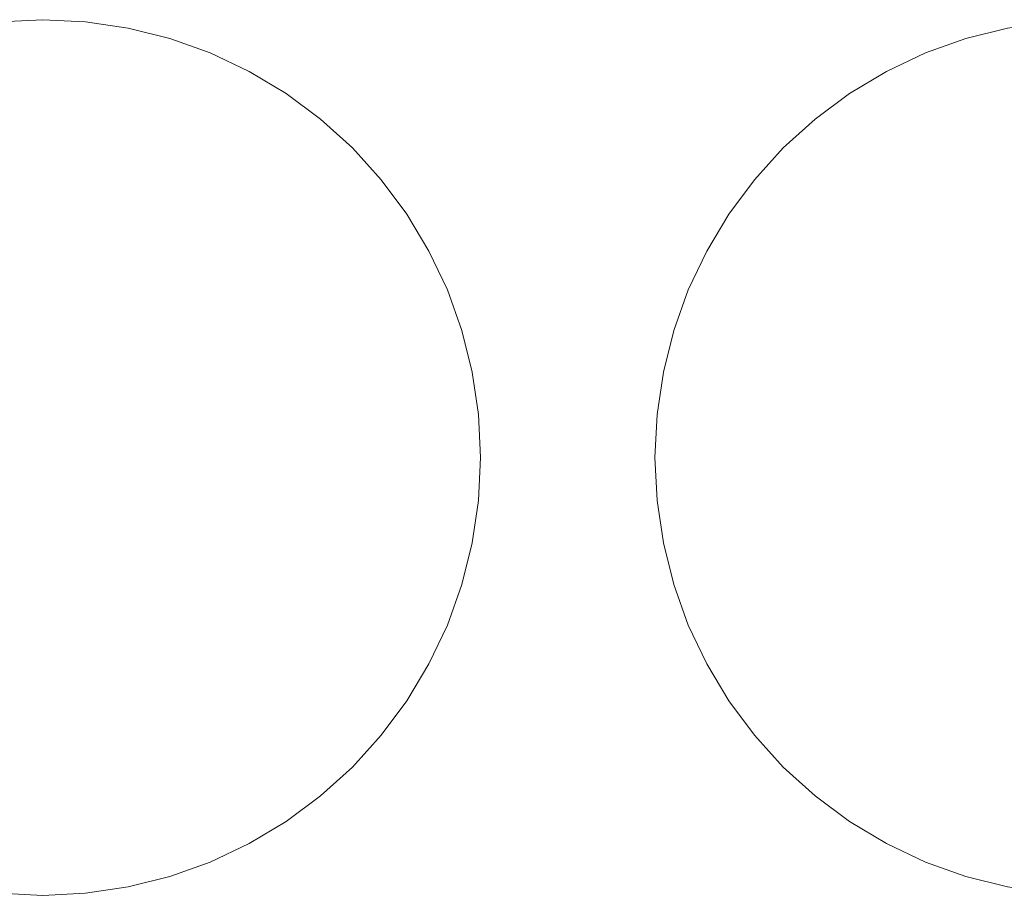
# Model space of a CAD drawing. Header units: millimetres. Extents: x -143 to 143, y -39 to 39.
# Tile 30 of 38: x 88 to 109, y -19 to -1. Entities that reach past the tile are written whole.
import ezdxf

# ---------------------------------------------------------------- set-up
doc = ezdxf.new("R2010")
doc.units = ezdxf.units.MM
doc.header["$LTSCALE"] = 5.08
doc.layers.add('None', color=7, linetype='Continuous', lineweight=5, true_color=0x000000)

# ---------------------------------------------------------------- blocks, each defined once
blk = doc.blocks.new('Group-1')
at = {"layer": 'None', "color": 18, "linetype": 'Continuous', "lineweight": 5}
for points, invisible_edges in [([(-37628.426, 11129.312, -204.914), (-37626.715, 11137.911, -204.914), (-37618.615, 11141.267, -204.914), (-37628.426, 11129.312, -204.914)], 15), ([(-37616.827, 11123.112, -204.914), (-37628.426, 11129.312, -204.914), (-37618.615, 11141.267, -204.914), (-37616.827, 11123.112, -204.914)], 15), ([(-37628.426, 11129.312, -201.739), (-37626.715, 11137.911, -201.739), (-37618.615, 11141.267, -201.739), (-37628.426, 11129.312, -201.739)], 15), ([(-37616.827, 11123.112, -201.739), (-37628.426, 11129.312, -201.739), (-37618.615, 11141.267, -201.739), (-37616.827, 11123.112, -201.739)], 15), ([(-37626.715, 11137.911, -204.914), (-37622.226, 11140.911, -204.914), (-37618.615, 11141.267, -204.914), (-37626.715, 11137.911, -204.914)], 15), ([(-37626.715, 11137.911, -201.739), (-37622.226, 11140.911, -201.739), (-37618.615, 11141.267, -201.739), (-37626.715, 11137.911, -201.739)], 15), ([(-37622.226, 11140.911, -204.914), (-37620.438, 11141.267, -204.914), (-37618.615, 11141.267, -204.914), (-37622.226, 11140.911, -204.914)], 15), ([(-37622.226, 11140.911, -201.739), (-37620.438, 11141.267, -201.739), (-37618.615, 11141.267, -201.739), (-37622.226, 11140.911, -201.739)], 15), ([(-37620.438, 11141.267, -204.914), (-37619.527, 11141.311, -204.914), (-37618.615, 11141.267, -204.914), (-37620.438, 11141.267, -204.914)], 12), ([(-37620.438, 11141.267, -201.739), (-37619.527, 11141.311, -201.739), (-37618.615, 11141.267, -201.739), (-37620.438, 11141.267, -201.739)], 12), ([(-37618.615, 11141.267, -204.914), (-37617.712, 11141.133, -204.914), (-37616.827, 11140.911, -204.914), (-37618.615, 11141.267, -204.914)], 12), ([(-37618.615, 11141.267, -204.914), (-37616.827, 11140.911, -204.914), (-37614.36, 11139.744, -204.914), (-37618.615, 11141.267, -204.914)], 15), ([(-37618.615, 11141.267, -204.914), (-37614.36, 11139.744, -204.914), (-37612.338, 11137.911, -204.914), (-37618.615, 11141.267, -204.914)], 15), ([(-37618.615, 11141.267, -204.914), (-37612.338, 11137.911, -204.914), (-37610.271, 11132.923, -204.914), (-37618.615, 11141.267, -204.914)], 15), ([(-37616.827, 11123.112, -204.914), (-37618.615, 11141.267, -204.914), (-37610.271, 11132.923, -204.914), (-37616.827, 11123.112, -204.914)], 15), ([(-37618.615, 11141.267, -201.739), (-37617.712, 11141.133, -201.739), (-37616.827, 11140.911, -201.739), (-37618.615, 11141.267, -201.739)], 12), ([(-37618.615, 11141.267, -201.739), (-37616.827, 11140.911, -201.739), (-37614.36, 11139.744, -201.739), (-37618.615, 11141.267, -201.739)], 15), ([(-37618.615, 11141.267, -201.739), (-37614.36, 11139.744, -201.739), (-37612.338, 11137.911, -201.739), (-37618.615, 11141.267, -201.739)], 15), ([(-37618.615, 11141.267, -201.739), (-37612.338, 11137.911, -201.739), (-37610.271, 11132.923, -201.739), (-37618.615, 11141.267, -201.739)], 15), ([(-37616.827, 11123.112, -201.739), (-37618.615, 11141.267, -201.739), (-37610.271, 11132.923, -201.739), (-37616.827, 11123.112, -201.739)], 15), ([(-37606.126, 11129.312, -204.914), (-37604.415, 11137.911, -204.914), (-37596.315, 11141.267, -204.914), (-37606.126, 11129.312, -204.914)], 15), ([(-37594.527, 11123.112, -204.914), (-37606.126, 11129.312, -204.914), (-37596.315, 11141.267, -204.914), (-37594.527, 11123.112, -204.914)], 15), ([(-37606.126, 11129.312, -201.739), (-37604.415, 11137.911, -201.739), (-37596.315, 11141.267, -201.739), (-37606.126, 11129.312, -201.739)], 15), ([(-37594.527, 11123.112, -201.739), (-37606.126, 11129.312, -201.739), (-37596.315, 11141.267, -201.739), (-37594.527, 11123.112, -201.739)], 15), ([(-37604.415, 11137.911, -204.914), (-37599.926, 11140.911, -204.914), (-37596.315, 11141.267, -204.914), (-37604.415, 11137.911, -204.914)], 15), ([(-37604.415, 11137.911, -201.739), (-37599.926, 11140.911, -201.739), (-37596.315, 11141.267, -201.739), (-37604.415, 11137.911, -201.739)], 15), ([(-37599.926, 11140.911, -204.914), (-37599.041, 11141.133, -204.914), (-37598.138, 11141.267, -204.914), (-37599.926, 11140.911, -204.914)], 12), ([(-37599.926, 11140.911, -204.914), (-37598.138, 11141.267, -204.914), (-37596.315, 11141.267, -204.914), (-37599.926, 11140.911, -204.914)], 15), ([(-37599.926, 11140.911, -201.739), (-37599.041, 11141.133, -201.739), (-37598.138, 11141.267, -201.739), (-37599.926, 11140.911, -201.739)], 12), ([(-37599.926, 11140.911, -201.739), (-37598.138, 11141.267, -201.739), (-37596.315, 11141.267, -201.739), (-37599.926, 11140.911, -201.739)], 15), ([(-37616.827, 11140.911, -204.914), (-37615.968, 11140.604, -204.914), (-37615.143, 11140.213, -204.914), (-37616.827, 11140.911, -204.914)], 12), ([(-37616.827, 11140.911, -204.914), (-37615.143, 11140.213, -204.914), (-37614.36, 11139.744, -204.914), (-37616.827, 11140.911, -204.914)], 13), ([(-37616.827, 11140.911, -201.739), (-37615.968, 11140.604, -201.739), (-37615.143, 11140.213, -201.739), (-37616.827, 11140.911, -201.739)], 12), ([(-37616.827, 11140.911, -201.739), (-37615.143, 11140.213, -201.739), (-37614.36, 11139.744, -201.739), (-37616.827, 11140.911, -201.739)], 13), ([(-37604.415, 11137.911, -204.914), (-37602.393, 11139.744, -204.914), (-37599.926, 11140.911, -204.914), (-37604.415, 11137.911, -204.914)], 15), ([(-37604.415, 11137.911, -201.739), (-37602.393, 11139.744, -201.739), (-37599.926, 11140.911, -201.739), (-37604.415, 11137.911, -201.739)], 15), ([(-37602.393, 11139.744, -204.914), (-37601.61, 11140.213, -204.914), (-37599.926, 11140.911, -204.914), (-37602.393, 11139.744, -204.914)], 14), ([(-37602.393, 11139.744, -201.739), (-37601.61, 11140.213, -201.739), (-37599.926, 11140.911, -201.739), (-37602.393, 11139.744, -201.739)], 14), ([(-37601.61, 11140.213, -204.914), (-37600.785, 11140.604, -204.914), (-37599.926, 11140.911, -204.914), (-37601.61, 11140.213, -204.914)], 12), ([(-37601.61, 11140.213, -201.739), (-37600.785, 11140.604, -201.739), (-37599.926, 11140.911, -201.739), (-37601.61, 11140.213, -201.739)], 12), ([(-37614.36, 11139.744, -204.914), (-37613.627, 11139.2, -204.914), (-37612.95, 11138.588, -204.914), (-37614.36, 11139.744, -204.914)], 12), ([(-37614.36, 11139.744, -204.914), (-37612.95, 11138.588, -204.914), (-37612.338, 11137.911, -204.914), (-37614.36, 11139.744, -204.914)], 13), ([(-37614.36, 11139.744, -201.739), (-37613.627, 11139.2, -201.739), (-37612.95, 11138.588, -201.739), (-37614.36, 11139.744, -201.739)], 12), ([(-37614.36, 11139.744, -201.739), (-37612.95, 11138.588, -201.739), (-37612.338, 11137.911, -201.739), (-37614.36, 11139.744, -201.739)], 13), ([(-37604.415, 11137.911, -204.914), (-37603.803, 11138.588, -204.914), (-37602.393, 11139.744, -204.914), (-37604.415, 11137.911, -204.914)], 14), ([(-37604.415, 11137.911, -201.739), (-37603.803, 11138.588, -201.739), (-37602.393, 11139.744, -201.739), (-37604.415, 11137.911, -201.739)], 14), ([(-37603.803, 11138.588, -204.914), (-37603.126, 11139.2, -204.914), (-37602.393, 11139.744, -204.914), (-37603.803, 11138.588, -204.914)], 12), ([(-37603.803, 11138.588, -201.739), (-37603.126, 11139.2, -201.739), (-37602.393, 11139.744, -201.739), (-37603.803, 11138.588, -201.739)], 12), ([(-37612.338, 11137.911, -204.914), (-37611.794, 11137.178, -204.914), (-37611.325, 11136.395, -204.914), (-37612.338, 11137.911, -204.914)], 12), ([(-37612.338, 11137.911, -204.914), (-37611.325, 11136.395, -204.914), (-37610.627, 11134.711, -204.914), (-37612.338, 11137.911, -204.914)], 15), ([(-37612.338, 11137.911, -204.914), (-37610.627, 11134.711, -204.914), (-37610.271, 11132.923, -204.914), (-37612.338, 11137.911, -204.914)], 15), ([(-37612.338, 11137.911, -201.739), (-37611.794, 11137.178, -201.739), (-37611.325, 11136.395, -201.739), (-37612.338, 11137.911, -201.739)], 12), ([(-37612.338, 11137.911, -201.739), (-37611.325, 11136.395, -201.739), (-37610.627, 11134.711, -201.739), (-37612.338, 11137.911, -201.739)], 15), ([(-37612.338, 11137.911, -201.739), (-37610.627, 11134.711, -201.739), (-37610.271, 11132.923, -201.739), (-37612.338, 11137.911, -201.739)], 15), ([(-37606.482, 11132.923, -204.914), (-37606.126, 11134.711, -204.914), (-37604.415, 11137.911, -204.914), (-37606.482, 11132.923, -204.914)], 15), ([(-37606.126, 11129.312, -204.914), (-37606.482, 11132.923, -204.914), (-37604.415, 11137.911, -204.914), (-37606.126, 11129.312, -204.914)], 15), ([(-37606.482, 11132.923, -201.739), (-37606.126, 11134.711, -201.739), (-37604.415, 11137.911, -201.739), (-37606.482, 11132.923, -201.739)], 15), ([(-37606.126, 11129.312, -201.739), (-37606.482, 11132.923, -201.739), (-37604.415, 11137.911, -201.739), (-37606.126, 11129.312, -201.739)], 15), ([(-37606.126, 11134.711, -204.914), (-37605.428, 11136.395, -204.914), (-37604.415, 11137.911, -204.914), (-37606.126, 11134.711, -204.914)], 15), ([(-37606.126, 11134.711, -201.739), (-37605.428, 11136.395, -201.739), (-37604.415, 11137.911, -201.739), (-37606.126, 11134.711, -201.739)], 15), ([(-37605.428, 11136.395, -204.914), (-37604.959, 11137.178, -204.914), (-37604.415, 11137.911, -204.914), (-37605.428, 11136.395, -204.914)], 12), ([(-37605.428, 11136.395, -201.739), (-37604.959, 11137.178, -201.739), (-37604.415, 11137.911, -201.739), (-37605.428, 11136.395, -201.739)], 12), ([(-37611.325, 11136.395, -204.914), (-37610.934, 11135.57, -204.914), (-37610.627, 11134.711, -204.914), (-37611.325, 11136.395, -204.914)], 12), ([(-37611.325, 11136.395, -201.739), (-37610.934, 11135.57, -201.739), (-37610.627, 11134.711, -201.739), (-37611.325, 11136.395, -201.739)], 12), ([(-37606.126, 11134.711, -204.914), (-37605.819, 11135.57, -204.914), (-37605.428, 11136.395, -204.914), (-37606.126, 11134.711, -204.914)], 12), ([(-37606.126, 11134.711, -201.739), (-37605.819, 11135.57, -201.739), (-37605.428, 11136.395, -201.739), (-37606.126, 11134.711, -201.739)], 12), ([(-37610.627, 11134.711, -204.914), (-37610.405, 11133.826, -204.914), (-37610.271, 11132.923, -204.914), (-37610.627, 11134.711, -204.914)], 12), ([(-37610.627, 11134.711, -201.739), (-37610.405, 11133.826, -201.739), (-37610.271, 11132.923, -201.739), (-37610.627, 11134.711, -201.739)], 12), ([(-37606.482, 11132.923, -204.914), (-37606.348, 11133.826, -204.914), (-37606.126, 11134.711, -204.914), (-37606.482, 11132.923, -204.914)], 12), ([(-37606.482, 11132.923, -201.739), (-37606.348, 11133.826, -201.739), (-37606.126, 11134.711, -201.739), (-37606.482, 11132.923, -201.739)], 12), ([(-37610.271, 11132.923, -204.914), (-37612.338, 11126.112, -204.914), (-37616.827, 11123.112, -204.914), (-37610.271, 11132.923, -204.914)], 15), ([(-37610.271, 11132.923, -201.739), (-37612.338, 11126.112, -201.739), (-37616.827, 11123.112, -201.739), (-37610.271, 11132.923, -201.739)], 15), ([(-37610.271, 11132.923, -204.914), (-37610.627, 11129.312, -204.914), (-37612.338, 11126.112, -204.914), (-37610.271, 11132.923, -204.914)], 15), ([(-37610.271, 11132.923, -201.739), (-37610.627, 11129.312, -201.739), (-37612.338, 11126.112, -201.739), (-37610.271, 11132.923, -201.739)], 15), ([(-37610.271, 11132.923, -204.914), (-37610.271, 11131.1, -204.914), (-37610.627, 11129.312, -204.914), (-37610.271, 11132.923, -204.914)], 15), ([(-37610.271, 11132.923, -201.739), (-37610.271, 11131.1, -201.739), (-37610.627, 11129.312, -201.739), (-37610.271, 11132.923, -201.739)], 15), ([(-37610.271, 11132.923, -204.914), (-37610.227, 11132.011, -204.914), (-37610.271, 11131.1, -204.914), (-37610.271, 11132.923, -204.914)], 12), ([(-37610.271, 11132.923, -201.739), (-37610.227, 11132.011, -201.739), (-37610.271, 11131.1, -201.739), (-37610.271, 11132.923, -201.739)], 12), ([(-37606.482, 11131.1, -204.914), (-37606.527, 11132.011, -204.914), (-37606.482, 11132.923, -204.914), (-37606.482, 11131.1, -204.914)], 12), ([(-37606.482, 11131.1, -201.739), (-37606.527, 11132.011, -201.739), (-37606.482, 11132.923, -201.739), (-37606.482, 11131.1, -201.739)], 12), ([(-37606.126, 11129.312, -204.914), (-37606.482, 11131.1, -204.914), (-37606.482, 11132.923, -204.914), (-37606.126, 11129.312, -204.914)], 15), ([(-37606.126, 11129.312, -201.739), (-37606.482, 11131.1, -201.739), (-37606.482, 11132.923, -201.739), (-37606.126, 11129.312, -201.739)], 15), ([(-37610.271, 11131.1, -204.914), (-37610.405, 11130.197, -204.914), (-37610.627, 11129.312, -204.914), (-37610.271, 11131.1, -204.914)], 12), ([(-37610.271, 11131.1, -201.739), (-37610.405, 11130.197, -201.739), (-37610.627, 11129.312, -201.739), (-37610.271, 11131.1, -201.739)], 12), ([(-37606.126, 11129.312, -204.914), (-37606.348, 11130.197, -204.914), (-37606.482, 11131.1, -204.914), (-37606.126, 11129.312, -204.914)], 12), ([(-37606.126, 11129.312, -201.739), (-37606.348, 11130.197, -201.739), (-37606.482, 11131.1, -201.739), (-37606.126, 11129.312, -201.739)], 12), ([(-37616.827, 11123.112, -204.914), (-37624.693, 11124.279, -204.914), (-37628.426, 11129.312, -204.914), (-37616.827, 11123.112, -204.914)], 15), ([(-37616.827, 11123.112, -201.739), (-37624.693, 11124.279, -201.739), (-37628.426, 11129.312, -201.739), (-37616.827, 11123.112, -201.739)], 15), ([(-37610.627, 11129.312, -204.914), (-37611.325, 11127.627, -204.914), (-37612.338, 11126.112, -204.914), (-37610.627, 11129.312, -204.914)], 15), ([(-37610.627, 11129.312, -201.739), (-37611.325, 11127.627, -201.739), (-37612.338, 11126.112, -201.739), (-37610.627, 11129.312, -201.739)], 15), ([(-37610.627, 11129.312, -204.914), (-37610.934, 11128.452, -204.914), (-37611.325, 11127.627, -204.914), (-37610.627, 11129.312, -204.914)], 12), ([(-37610.627, 11129.312, -201.739), (-37610.934, 11128.452, -201.739), (-37611.325, 11127.627, -201.739), (-37610.627, 11129.312, -201.739)], 12), ([(-37605.428, 11127.627, -204.914), (-37605.819, 11128.452, -204.914), (-37606.126, 11129.312, -204.914), (-37605.428, 11127.627, -204.914)], 12), ([(-37604.415, 11126.112, -204.914), (-37605.428, 11127.627, -204.914), (-37606.126, 11129.312, -204.914), (-37604.415, 11126.112, -204.914)], 15), ([(-37602.393, 11124.279, -204.914), (-37604.415, 11126.112, -204.914), (-37606.126, 11129.312, -204.914), (-37602.393, 11124.279, -204.914)], 15), ([(-37594.527, 11123.112, -204.914), (-37602.393, 11124.279, -204.914), (-37606.126, 11129.312, -204.914), (-37594.527, 11123.112, -204.914)], 15), ([(-37605.428, 11127.627, -201.739), (-37605.819, 11128.452, -201.739), (-37606.126, 11129.312, -201.739), (-37605.428, 11127.627, -201.739)], 12), ([(-37604.415, 11126.112, -201.739), (-37605.428, 11127.627, -201.739), (-37606.126, 11129.312, -201.739), (-37604.415, 11126.112, -201.739)], 15), ([(-37602.393, 11124.279, -201.739), (-37604.415, 11126.112, -201.739), (-37606.126, 11129.312, -201.739), (-37602.393, 11124.279, -201.739)], 15), ([(-37594.527, 11123.112, -201.739), (-37602.393, 11124.279, -201.739), (-37606.126, 11129.312, -201.739), (-37594.527, 11123.112, -201.739)], 15), ([(-37611.325, 11127.627, -204.914), (-37611.794, 11126.845, -204.914), (-37612.338, 11126.112, -204.914), (-37611.325, 11127.627, -204.914)], 12), ([(-37611.325, 11127.627, -201.739), (-37611.794, 11126.845, -201.739), (-37612.338, 11126.112, -201.739), (-37611.325, 11127.627, -201.739)], 12), ([(-37604.415, 11126.112, -204.914), (-37604.959, 11126.845, -204.914), (-37605.428, 11127.627, -204.914), (-37604.415, 11126.112, -204.914)], 12), ([(-37604.415, 11126.112, -201.739), (-37604.959, 11126.845, -201.739), (-37605.428, 11127.627, -201.739), (-37604.415, 11126.112, -201.739)], 12), ([(-37612.338, 11126.112, -204.914), (-37614.36, 11124.279, -204.914), (-37616.827, 11123.112, -204.914), (-37612.338, 11126.112, -204.914)], 15), ([(-37612.338, 11126.112, -201.739), (-37614.36, 11124.279, -201.739), (-37616.827, 11123.112, -201.739), (-37612.338, 11126.112, -201.739)], 15), ([(-37612.338, 11126.112, -204.914), (-37612.95, 11125.435, -204.914), (-37614.36, 11124.279, -204.914), (-37612.338, 11126.112, -204.914)], 14), ([(-37612.338, 11126.112, -201.739), (-37612.95, 11125.435, -201.739), (-37614.36, 11124.279, -201.739), (-37612.338, 11126.112, -201.739)], 14), ([(-37602.393, 11124.279, -204.914), (-37603.803, 11125.435, -204.914), (-37604.415, 11126.112, -204.914), (-37602.393, 11124.279, -204.914)], 13), ([(-37602.393, 11124.279, -201.739), (-37603.803, 11125.435, -201.739), (-37604.415, 11126.112, -201.739), (-37602.393, 11124.279, -201.739)], 13), ([(-37612.95, 11125.435, -204.914), (-37613.627, 11124.822, -204.914), (-37614.36, 11124.279, -204.914), (-37612.95, 11125.435, -204.914)], 12), ([(-37612.95, 11125.435, -201.739), (-37613.627, 11124.822, -201.739), (-37614.36, 11124.279, -201.739), (-37612.95, 11125.435, -201.739)], 12), ([(-37602.393, 11124.279, -204.914), (-37603.126, 11124.822, -204.914), (-37603.803, 11125.435, -204.914), (-37602.393, 11124.279, -204.914)], 12), ([(-37602.393, 11124.279, -201.739), (-37603.126, 11124.822, -201.739), (-37603.803, 11125.435, -201.739), (-37602.393, 11124.279, -201.739)], 12), ([(-37616.827, 11123.112, -204.914), (-37620.438, 11122.756, -204.914), (-37624.693, 11124.279, -204.914), (-37616.827, 11123.112, -204.914)], 15), ([(-37616.827, 11123.112, -201.739), (-37620.438, 11122.756, -201.739), (-37624.693, 11124.279, -201.739), (-37616.827, 11123.112, -201.739)], 15), ([(-37614.36, 11124.279, -204.914), (-37615.143, 11123.81, -204.914), (-37616.827, 11123.112, -204.914), (-37614.36, 11124.279, -204.914)], 14), ([(-37614.36, 11124.279, -201.739), (-37615.143, 11123.81, -201.739), (-37616.827, 11123.112, -201.739), (-37614.36, 11124.279, -201.739)], 14), ([(-37599.926, 11123.112, -204.914), (-37601.61, 11123.81, -204.914), (-37602.393, 11124.279, -204.914), (-37599.926, 11123.112, -204.914)], 13), ([(-37598.138, 11122.756, -204.914), (-37599.926, 11123.112, -204.914), (-37602.393, 11124.279, -204.914), (-37598.138, 11122.756, -204.914)], 15), ([(-37594.527, 11123.112, -204.914), (-37598.138, 11122.756, -204.914), (-37602.393, 11124.279, -204.914), (-37594.527, 11123.112, -204.914)], 15), ([(-37599.926, 11123.112, -201.739), (-37601.61, 11123.81, -201.739), (-37602.393, 11124.279, -201.739), (-37599.926, 11123.112, -201.739)], 13), ([(-37598.138, 11122.756, -201.739), (-37599.926, 11123.112, -201.739), (-37602.393, 11124.279, -201.739), (-37598.138, 11122.756, -201.739)], 15), ([(-37594.527, 11123.112, -201.739), (-37598.138, 11122.756, -201.739), (-37602.393, 11124.279, -201.739), (-37594.527, 11123.112, -201.739)], 15), ([(-37615.143, 11123.81, -204.914), (-37615.968, 11123.419, -204.914), (-37616.827, 11123.112, -204.914), (-37615.143, 11123.81, -204.914)], 12), ([(-37615.143, 11123.81, -201.739), (-37615.968, 11123.419, -201.739), (-37616.827, 11123.112, -201.739), (-37615.143, 11123.81, -201.739)], 12), ([(-37599.926, 11123.112, -204.914), (-37600.785, 11123.419, -204.914), (-37601.61, 11123.81, -204.914), (-37599.926, 11123.112, -204.914)], 12), ([(-37599.926, 11123.112, -201.739), (-37600.785, 11123.419, -201.739), (-37601.61, 11123.81, -201.739), (-37599.926, 11123.112, -201.739)], 12), ([(-37616.827, 11123.112, -204.914), (-37618.615, 11122.756, -204.914), (-37620.438, 11122.756, -204.914), (-37616.827, 11123.112, -204.914)], 15), ([(-37616.827, 11123.112, -201.739), (-37618.615, 11122.756, -201.739), (-37620.438, 11122.756, -201.739), (-37616.827, 11123.112, -201.739)], 15), ([(-37616.827, 11123.112, -204.914), (-37617.712, 11122.89, -204.914), (-37618.615, 11122.756, -204.914), (-37616.827, 11123.112, -204.914)], 12), ([(-37616.827, 11123.112, -201.739), (-37617.712, 11122.89, -201.739), (-37618.615, 11122.756, -201.739), (-37616.827, 11123.112, -201.739)], 12), ([(-37598.138, 11122.756, -204.914), (-37599.041, 11122.89, -204.914), (-37599.926, 11123.112, -204.914), (-37598.138, 11122.756, -204.914)], 12), ([(-37598.138, 11122.756, -201.739), (-37599.041, 11122.89, -201.739), (-37599.926, 11123.112, -201.739), (-37598.138, 11122.756, -201.739)], 12), ([(-37618.615, 11122.756, -204.914), (-37619.527, 11122.711, -204.914), (-37620.438, 11122.756, -204.914), (-37618.615, 11122.756, -204.914)], 12), ([(-37618.615, 11122.756, -201.739), (-37619.527, 11122.711, -201.739), (-37620.438, 11122.756, -201.739), (-37618.615, 11122.756, -201.739)], 12)]:
    blk.add_3dface(points, dxfattribs=dict(at, invisible_edges=invisible_edges))
for points in [[(-37619.527, 11141.311, -201.739), (-37619.527, 11141.311, -204.914), (-37620.438, 11141.267, -204.914), (-37620.438, 11141.267, -201.739)], [(-37618.615, 11141.267, -201.739), (-37618.615, 11141.267, -204.914), (-37619.527, 11141.311, -204.914), (-37619.527, 11141.311, -201.739)], [(-37617.712, 11141.133, -201.739), (-37617.712, 11141.133, -204.914), (-37618.615, 11141.267, -204.914), (-37618.615, 11141.267, -201.739)], [(-37616.827, 11140.911, -201.739), (-37616.827, 11140.911, -204.914), (-37617.712, 11141.133, -204.914), (-37617.712, 11141.133, -201.739)], [(-37599.041, 11141.133, -201.739), (-37599.041, 11141.133, -204.914), (-37599.926, 11140.911, -204.914), (-37599.926, 11140.911, -201.739)], [(-37615.968, 11140.604, -201.739), (-37615.968, 11140.604, -204.914), (-37616.827, 11140.911, -204.914), (-37616.827, 11140.911, -201.739)], [(-37599.926, 11140.911, -201.739), (-37599.926, 11140.911, -204.914), (-37600.785, 11140.604, -204.914), (-37600.785, 11140.604, -201.739)], [(-37615.143, 11140.213, -201.739), (-37615.143, 11140.213, -204.914), (-37615.968, 11140.604, -204.914), (-37615.968, 11140.604, -201.739)], [(-37600.785, 11140.604, -201.739), (-37600.785, 11140.604, -204.914), (-37601.61, 11140.213, -204.914), (-37601.61, 11140.213, -201.739)], [(-37614.36, 11139.744, -201.739), (-37614.36, 11139.744, -204.914), (-37615.143, 11140.213, -204.914), (-37615.143, 11140.213, -201.739)], [(-37601.61, 11140.213, -201.739), (-37601.61, 11140.213, -204.914), (-37602.393, 11139.744, -204.914), (-37602.393, 11139.744, -201.739)], [(-37613.627, 11139.2, -201.739), (-37613.627, 11139.2, -204.914), (-37614.36, 11139.744, -204.914), (-37614.36, 11139.744, -201.739)], [(-37602.393, 11139.744, -201.739), (-37602.393, 11139.744, -204.914), (-37603.126, 11139.2, -204.914), (-37603.126, 11139.2, -201.739)], [(-37612.95, 11138.588, -201.739), (-37612.95, 11138.588, -204.914), (-37613.627, 11139.2, -204.914), (-37613.627, 11139.2, -201.739)], [(-37603.126, 11139.2, -201.739), (-37603.126, 11139.2, -204.914), (-37603.803, 11138.588, -204.914), (-37603.803, 11138.588, -201.739)], [(-37612.338, 11137.911, -201.739), (-37612.338, 11137.911, -204.914), (-37612.95, 11138.588, -204.914), (-37612.95, 11138.588, -201.739)], [(-37603.803, 11138.588, -201.739), (-37603.803, 11138.588, -204.914), (-37604.415, 11137.911, -204.914), (-37604.415, 11137.911, -201.739)], [(-37611.794, 11137.178, -201.739), (-37611.794, 11137.178, -204.914), (-37612.338, 11137.911, -204.914), (-37612.338, 11137.911, -201.739)], [(-37604.415, 11137.911, -201.739), (-37604.415, 11137.911, -204.914), (-37604.959, 11137.178, -204.914), (-37604.959, 11137.178, -201.739)], [(-37611.325, 11136.395, -201.739), (-37611.325, 11136.395, -204.914), (-37611.794, 11137.178, -204.914), (-37611.794, 11137.178, -201.739)], [(-37604.959, 11137.178, -201.739), (-37604.959, 11137.178, -204.914), (-37605.428, 11136.395, -204.914), (-37605.428, 11136.395, -201.739)], [(-37610.934, 11135.57, -201.739), (-37610.934, 11135.57, -204.914), (-37611.325, 11136.395, -204.914), (-37611.325, 11136.395, -201.739)], [(-37605.428, 11136.395, -201.739), (-37605.428, 11136.395, -204.914), (-37605.819, 11135.57, -204.914), (-37605.819, 11135.57, -201.739)], [(-37610.627, 11134.711, -201.739), (-37610.627, 11134.711, -204.914), (-37610.934, 11135.57, -204.914), (-37610.934, 11135.57, -201.739)], [(-37605.819, 11135.57, -201.739), (-37605.819, 11135.57, -204.914), (-37606.126, 11134.711, -204.914), (-37606.126, 11134.711, -201.739)], [(-37610.405, 11133.826, -201.739), (-37610.405, 11133.826, -204.914), (-37610.627, 11134.711, -204.914), (-37610.627, 11134.711, -201.739)], [(-37606.126, 11134.711, -201.739), (-37606.126, 11134.711, -204.914), (-37606.348, 11133.826, -204.914), (-37606.348, 11133.826, -201.739)], [(-37610.271, 11132.923, -201.739), (-37610.271, 11132.923, -204.914), (-37610.405, 11133.826, -204.914), (-37610.405, 11133.826, -201.739)], [(-37606.348, 11133.826, -201.739), (-37606.348, 11133.826, -204.914), (-37606.482, 11132.923, -204.914), (-37606.482, 11132.923, -201.739)], [(-37610.227, 11132.011, -201.739), (-37610.227, 11132.011, -204.914), (-37610.271, 11132.923, -204.914), (-37610.271, 11132.923, -201.739)], [(-37606.482, 11132.923, -201.739), (-37606.482, 11132.923, -204.914), (-37606.527, 11132.011, -204.914), (-37606.527, 11132.011, -201.739)], [(-37610.271, 11131.1, -201.739), (-37610.271, 11131.1, -204.914), (-37610.227, 11132.011, -204.914), (-37610.227, 11132.011, -201.739)], [(-37606.527, 11132.011, -201.739), (-37606.527, 11132.011, -204.914), (-37606.482, 11131.1, -204.914), (-37606.482, 11131.1, -201.739)], [(-37610.405, 11130.197, -201.739), (-37610.405, 11130.197, -204.914), (-37610.271, 11131.1, -204.914), (-37610.271, 11131.1, -201.739)], [(-37606.482, 11131.1, -201.739), (-37606.482, 11131.1, -204.914), (-37606.348, 11130.197, -204.914), (-37606.348, 11130.197, -201.739)], [(-37610.627, 11129.312, -201.739), (-37610.627, 11129.312, -204.914), (-37610.405, 11130.197, -204.914), (-37610.405, 11130.197, -201.739)], [(-37606.348, 11130.197, -201.739), (-37606.348, 11130.197, -204.914), (-37606.126, 11129.312, -204.914), (-37606.126, 11129.312, -201.739)], [(-37610.934, 11128.452, -201.739), (-37610.934, 11128.452, -204.914), (-37610.627, 11129.312, -204.914), (-37610.627, 11129.312, -201.739)], [(-37606.126, 11129.312, -201.739), (-37606.126, 11129.312, -204.914), (-37605.819, 11128.452, -204.914), (-37605.819, 11128.452, -201.739)], [(-37611.325, 11127.627, -201.739), (-37611.325, 11127.627, -204.914), (-37610.934, 11128.452, -204.914), (-37610.934, 11128.452, -201.739)], [(-37605.819, 11128.452, -201.739), (-37605.819, 11128.452, -204.914), (-37605.428, 11127.627, -204.914), (-37605.428, 11127.627, -201.739)], [(-37611.794, 11126.845, -201.739), (-37611.794, 11126.845, -204.914), (-37611.325, 11127.627, -204.914), (-37611.325, 11127.627, -201.739)], [(-37605.428, 11127.627, -201.739), (-37605.428, 11127.627, -204.914), (-37604.959, 11126.845, -204.914), (-37604.959, 11126.845, -201.739)], [(-37612.338, 11126.112, -201.739), (-37612.338, 11126.112, -204.914), (-37611.794, 11126.845, -204.914), (-37611.794, 11126.845, -201.739)], [(-37604.959, 11126.845, -201.739), (-37604.959, 11126.845, -204.914), (-37604.415, 11126.112, -204.914), (-37604.415, 11126.112, -201.739)], [(-37612.95, 11125.435, -201.739), (-37612.95, 11125.435, -204.914), (-37612.338, 11126.112, -204.914), (-37612.338, 11126.112, -201.739)], [(-37604.415, 11126.112, -201.739), (-37604.415, 11126.112, -204.914), (-37603.803, 11125.435, -204.914), (-37603.803, 11125.435, -201.739)], [(-37613.627, 11124.822, -201.739), (-37613.627, 11124.822, -204.914), (-37612.95, 11125.435, -204.914), (-37612.95, 11125.435, -201.739)], [(-37603.803, 11125.435, -201.739), (-37603.803, 11125.435, -204.914), (-37603.126, 11124.822, -204.914), (-37603.126, 11124.822, -201.739)], [(-37614.36, 11124.279, -201.739), (-37614.36, 11124.279, -204.914), (-37613.627, 11124.822, -204.914), (-37613.627, 11124.822, -201.739)], [(-37603.126, 11124.822, -201.739), (-37603.126, 11124.822, -204.914), (-37602.393, 11124.279, -204.914), (-37602.393, 11124.279, -201.739)], [(-37615.143, 11123.81, -201.739), (-37615.143, 11123.81, -204.914), (-37614.36, 11124.279, -204.914), (-37614.36, 11124.279, -201.739)], [(-37602.393, 11124.279, -201.739), (-37602.393, 11124.279, -204.914), (-37601.61, 11123.81, -204.914), (-37601.61, 11123.81, -201.739)], [(-37615.968, 11123.419, -201.739), (-37615.968, 11123.419, -204.914), (-37615.143, 11123.81, -204.914), (-37615.143, 11123.81, -201.739)], [(-37601.61, 11123.81, -201.739), (-37601.61, 11123.81, -204.914), (-37600.785, 11123.419, -204.914), (-37600.785, 11123.419, -201.739)], [(-37616.827, 11123.112, -201.739), (-37616.827, 11123.112, -204.914), (-37615.968, 11123.419, -204.914), (-37615.968, 11123.419, -201.739)], [(-37600.785, 11123.419, -201.739), (-37600.785, 11123.419, -204.914), (-37599.926, 11123.112, -204.914), (-37599.926, 11123.112, -201.739)], [(-37617.712, 11122.89, -201.739), (-37617.712, 11122.89, -204.914), (-37616.827, 11123.112, -204.914), (-37616.827, 11123.112, -201.739)], [(-37599.926, 11123.112, -201.739), (-37599.926, 11123.112, -204.914), (-37599.041, 11122.89, -204.914), (-37599.041, 11122.89, -201.739)], [(-37618.615, 11122.756, -201.739), (-37618.615, 11122.756, -204.914), (-37617.712, 11122.89, -204.914), (-37617.712, 11122.89, -201.739)], [(-37620.438, 11122.756, -201.739), (-37620.438, 11122.756, -204.914), (-37619.527, 11122.711, -204.914), (-37619.527, 11122.711, -201.739)], [(-37619.527, 11122.711, -201.739), (-37619.527, 11122.711, -204.914), (-37618.615, 11122.756, -204.914), (-37618.615, 11122.756, -201.739)]]:
    blk.add_3dface(points, dxfattribs=at)
at = {"layer": 'None', "color": 0, "flags": 1}
for tag in ['Yoke', 'Weight', 'Weight', 'Wattage', '3D_Symbol_Name', 'Candlepower', 'Body', 'Model_Name', 'Beam_Angle', 'Field_Angle', 'Remarks', 'Beam_Angle_2', 'Field_Angle_2', 'Num_Channels', 'Frame_Size', 'Device_Type', 'FixtureID', 'Frame_Size', 'Base', 'Lens', 'Inst_Type', 'Lamp']:
    blk.add_attdef(tag, (-18962.77, 19681.012), '', height=0.18, dxfattribs=at)

msp = doc.modelspace()

# ---------------------------------------------------------------- block references
at = {"layer": 'None', "color": 7}
msp.add_blockref('Group-1', (37708.451, -11142.015), dxfattribs=at)

doc.saveas('drawing.dxf')
